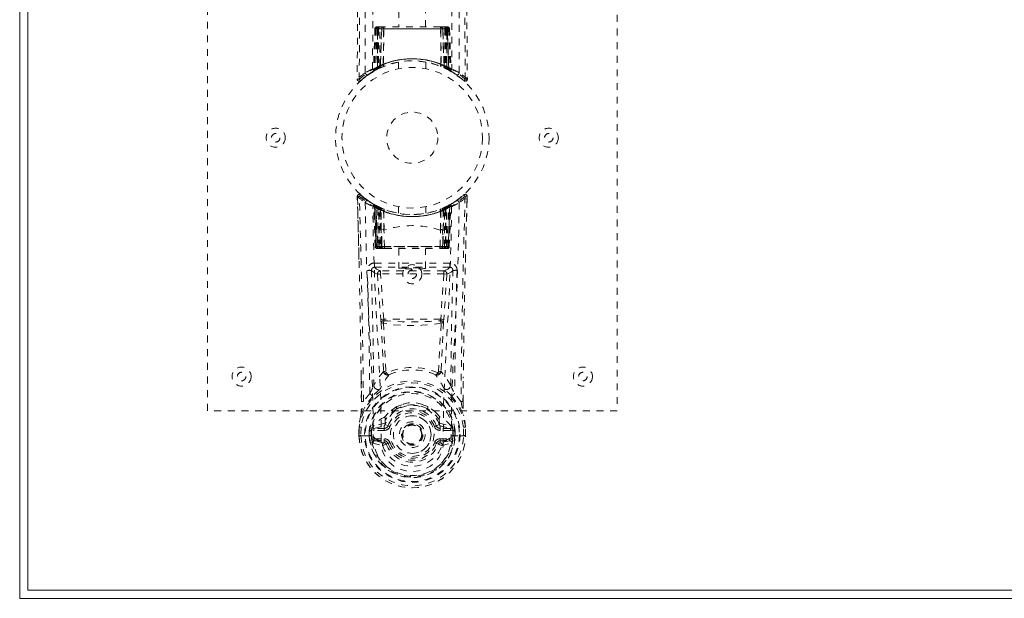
# Model space of a CAD drawing. Header units: inches. Extents: x 8.4 to 79.9, y 25.6 to 49.1.
# Tile 1 of 6: x 8.4 to 22.8, y 25.6 to 34. Entities that reach past the tile are written whole.
import ezdxf

# ---------------------------------------------------------------- set-up
doc = ezdxf.new("R2010")
doc.units = ezdxf.units.IN
doc.header["$MEASUREMENT"] = 0
doc.linetypes.add('SLD-Dashed', pattern=[0.075, 0.05, -0.025])
doc.linetypes.add('SLD-Solid', pattern=[0])

msp = doc.modelspace()

# ---------------------------------------------------------------- linework, layer by layer
at = {"color": 7, "linetype": 'SLD-Solid', "lineweight": 15}
for p, q in [((8.378, 25.55), (8.378, 49.05)), ((8.496, 48.932), (8.496, 25.669)), ((8.496, 25.669), (8.496, 48.932)), ((79.878, 25.55), (8.378, 25.55)), ((8.496, 25.669), (79.76, 25.669)), ((79.76, 25.669), (8.496, 25.669))]:
    msp.add_line(p, q, dxfattribs=at)
at = {"color": 7, "linetype": 'SLD-Dashed', "lineweight": 0}
for p, q in [((11.128, 28.3), (11.128, 36.3)), ((17.128, 36.3), (17.128, 28.3)), ((13.933, 34.158), (13.933, 33.925)), ((14.323, 33.925), (14.323, 34.158)), ((13.581, 33.897), (13.56, 33.291)), ((13.594, 33.897), (13.574, 33.299)), ((13.594, 33.897), (13.581, 33.897)), ((13.613, 33.897), (13.592, 33.31)), ((13.615, 33.9), (13.593, 33.306)), ((13.68, 33.897), (13.613, 33.897)), ((13.62, 33.897), (13.619, 33.339)), ((13.62, 33.897), (14.635, 33.897)), ((13.621, 33.34), (13.62, 33.897)), ((13.634, 33.925), (13.624, 33.925)), ((13.634, 33.896), (13.633, 33.346)), ((13.634, 33.924), (13.634, 33.897)), ((14.622, 33.896), (13.634, 33.896)), ((13.697, 33.925), (13.643, 33.925)), ((13.652, 33.354), (13.652, 33.897)), ((13.652, 33.897), (14.603, 33.897)), ((13.661, 33.345), (13.68, 33.897)), ((13.681, 33.897), (13.662, 33.345)), ((13.68, 33.897), (13.681, 33.897)), ((13.703, 33.373), (13.709, 33.897)), ((13.711, 33.897), (13.707, 33.375)), ((13.711, 33.897), (13.709, 33.897)), ((13.718, 33.925), (13.711, 33.925)), ((14.544, 33.897), (13.711, 33.897)), ((14.537, 33.925), (13.719, 33.925)), ((14.545, 33.925), (14.538, 33.925)), ((14.549, 33.375), (14.544, 33.897)), ((14.547, 33.897), (14.544, 33.897)), ((14.547, 33.897), (14.552, 33.373)), ((14.613, 33.925), (14.558, 33.925)), ((14.594, 33.345), (14.574, 33.897)), ((14.574, 33.897), (14.576, 33.897)), ((14.576, 33.897), (14.595, 33.345)), ((14.643, 33.897), (14.576, 33.897)), ((14.603, 33.897), (14.604, 33.354)), ((14.603, 33.897), (14.603, 33.897)), ((14.631, 33.925), (14.621, 33.925)), ((14.622, 33.896), (14.622, 33.346)), ((14.635, 33.897), (14.634, 33.34)), ((14.636, 33.339), (14.636, 33.897)), ((14.642, 33.925), (14.643, 33.925)), ((14.663, 33.306), (14.642, 33.9)), ((14.643, 33.897), (14.663, 33.31)), ((14.647, 33.925), (14.644, 33.925)), ((14.661, 33.897), (14.682, 33.299)), ((14.674, 33.897), (14.661, 33.897)), ((14.674, 33.897), (14.696, 33.291)), ((13.577, 33.284), (13.644, 33.319)), ((13.592, 33.31), (13.661, 33.345)), ((13.632, 33.313), (13.619, 33.339)), ((13.634, 33.314), (13.621, 33.34)), ((13.644, 33.319), (13.645, 33.319)), ((13.648, 33.321), (13.645, 33.32)), ((13.662, 33.345), (13.661, 33.345)), ((13.664, 33.328), (13.665, 33.329)), ((13.703, 33.373), (13.707, 33.375)), ((13.706, 33.346), (13.71, 33.348)), ((13.928, 33.408), (13.928, 33.311)), ((14.328, 33.311), (14.328, 33.408)), ((14.545, 33.348), (14.55, 33.346)), ((14.549, 33.375), (14.552, 33.373)), ((14.59, 33.329), (14.592, 33.328)), ((14.595, 33.345), (14.594, 33.345)), ((14.595, 33.345), (14.663, 33.31)), ((14.622, 33.346), (14.61, 33.32)), ((14.61, 33.319), (14.612, 33.319)), ((14.612, 33.319), (14.678, 33.284)), ((14.634, 33.34), (14.621, 33.314)), ((14.636, 33.339), (14.623, 33.313)), ((13.371, 33.136), (13.472, 33.217)), ((13.482, 33.224), (13.584, 33.287)), ((13.545, 33.266), (13.559, 33.274)), ((13.56, 33.291), (13.574, 33.299)), ((14.682, 33.299), (14.696, 33.291)), ((14.691, 33.278), (14.704, 33.271)), ((14.697, 33.274), (14.71, 33.266)), ((13.321, 33.159), (13.351, 33.158)), ((14.859, 31.442), (14.841, 31.428)), ((14.883, 31.464), (14.869, 31.451)), ((13.323, 31.39), (13.322, 31.44)), ((13.324, 31.441), (13.325, 31.391)), ((13.346, 30.516), (13.326, 31.434)), ((13.556, 31.329), (13.486, 31.373)), ((13.562, 31.325), (13.549, 31.333)), ((13.568, 31.321), (13.555, 31.328)), ((13.562, 31.325), (13.562, 31.325)), ((13.577, 31.3), (13.564, 31.308)), ((13.585, 30.704), (13.564, 31.308)), ((13.565, 31.323), (13.565, 31.323)), ((13.577, 31.3), (13.598, 30.704)), ((13.598, 30.704), (13.577, 31.3)), ((13.577, 31.3), (13.577, 31.3)), ((13.58, 31.315), (13.58, 31.315)), ((13.645, 31.282), (13.58, 31.315)), ((14.675, 31.315), (14.61, 31.282)), ((14.657, 30.704), (14.678, 31.3)), ((14.678, 31.3), (14.657, 30.704)), ((14.671, 30.704), (14.692, 31.308)), ((14.675, 31.315), (14.675, 31.315)), ((14.692, 31.308), (14.678, 31.3)), ((14.678, 31.3), (14.678, 31.3)), ((14.69, 31.323), (14.69, 31.323)), ((14.706, 31.333), (14.693, 31.325)), ((14.693, 31.325), (14.693, 31.325)), ((14.8, 31.395), (14.782, 31.377)), ((14.93, 31.394), (14.932, 31.441)), ((14.932, 31.394), (14.933, 31.44)), ((13.596, 31.293), (13.616, 30.701)), ((13.662, 31.255), (13.596, 31.29)), ((13.616, 30.704), (13.596, 31.29)), ((13.624, 31.26), (13.636, 31.286)), ((13.624, 31.26), (13.624, 30.704)), ((13.642, 31.251), (13.624, 31.26)), ((13.637, 31.253), (13.65, 31.279)), ((13.637, 31.253), (13.656, 31.244)), ((13.638, 30.704), (13.637, 31.253)), ((13.642, 31.251), (13.654, 31.277)), ((13.642, 30.704), (13.642, 31.251)), ((13.647, 31.281), (13.645, 31.282)), ((13.654, 31.277), (13.647, 31.281)), ((13.656, 31.244), (13.668, 31.271)), ((13.656, 31.245), (13.656, 30.704)), ((13.675, 31.237), (13.656, 31.245)), ((13.656, 31.244), (13.656, 30.704)), ((13.662, 31.255), (13.664, 31.255)), ((13.681, 30.704), (13.662, 31.255)), ((13.664, 31.255), (13.681, 30.755)), ((13.667, 31.271), (13.686, 31.263)), ((13.675, 31.237), (13.686, 31.263)), ((13.675, 30.704), (13.675, 31.237)), ((13.713, 31.223), (13.709, 31.225)), ((13.711, 30.948), (13.709, 31.225)), ((13.717, 31.25), (13.713, 31.252)), ((13.713, 31.223), (13.716, 30.946)), ((13.928, 31.29), (13.928, 31.193)), ((14.328, 31.193), (14.328, 31.29)), ((14.543, 31.252), (14.538, 31.25)), ((14.54, 30.946), (14.542, 31.223)), ((14.546, 31.225), (14.542, 31.223)), ((14.546, 31.225), (14.544, 30.948)), ((14.569, 31.263), (14.588, 31.271)), ((14.574, 30.755), (14.592, 31.255)), ((14.593, 31.255), (14.574, 30.704)), ((14.6, 31.245), (14.581, 31.237)), ((14.581, 31.237), (14.581, 30.704)), ((14.599, 31.244), (14.587, 31.271)), ((14.592, 31.255), (14.593, 31.255)), ((14.66, 31.29), (14.593, 31.255)), ((14.599, 31.244), (14.618, 31.253)), ((14.599, 30.704), (14.6, 31.245)), ((14.599, 30.704), (14.599, 31.244)), ((14.61, 31.282), (14.609, 31.281)), ((14.632, 31.26), (14.613, 31.251)), ((14.613, 31.251), (14.613, 30.704)), ((14.618, 31.253), (14.618, 30.704)), ((14.631, 30.704), (14.632, 31.26)), ((14.637, 30.701), (14.659, 31.293)), ((14.639, 30.704), (14.66, 31.29)), ((13.714, 30.946), (13.716, 30.946)), ((13.721, 30.702), (13.714, 30.946)), ((14.535, 30.702), (14.541, 30.946)), ((14.54, 30.946), (14.541, 30.946)), ((13.585, 30.704), (13.598, 30.704)), ((13.616, 30.704), (13.681, 30.704)), ((13.624, 30.704), (13.642, 30.704)), ((13.625, 30.675), (13.638, 30.675)), ((13.628, 30.675), (13.638, 30.675)), ((13.646, 30.675), (13.637, 30.677)), ((13.656, 30.704), (13.638, 30.704)), ((13.638, 30.675), (13.639, 30.675)), ((14.613, 30.704), (13.642, 30.704)), ((13.646, 30.675), (13.704, 30.675)), ((13.656, 30.704), (13.675, 30.704)), ((13.656, 30.704), (14.599, 30.704)), ((14.581, 30.704), (13.675, 30.704)), ((13.697, 30.675), (13.675, 30.675)), ((13.682, 30.704), (13.681, 30.704)), ((13.682, 30.704), (13.682, 30.703)), ((13.711, 30.675), (13.727, 30.675)), ((13.711, 30.675), (13.711, 30.675)), ((13.727, 30.675), (14.528, 30.675)), ((13.933, 30.675), (13.933, 30.385)), ((14.323, 30.385), (14.323, 30.675)), ((14.528, 30.675), (14.544, 30.675)), ((14.544, 30.675), (14.545, 30.675)), ((14.551, 30.675), (14.609, 30.675)), ((14.58, 30.675), (14.551, 30.675)), ((14.574, 30.704), (14.573, 30.704)), ((14.573, 30.703), (14.573, 30.704)), ((14.574, 30.704), (14.639, 30.704)), ((14.58, 30.675), (14.58, 30.675)), ((14.58, 30.675), (14.599, 30.675)), ((14.581, 30.704), (14.599, 30.704)), ((14.618, 30.704), (14.599, 30.704)), ((14.613, 30.704), (14.631, 30.704)), ((14.616, 30.675), (14.617, 30.675)), ((14.617, 30.675), (14.628, 30.675)), ((14.617, 30.675), (14.631, 30.675)), ((14.639, 30.704), (14.639, 30.704)), ((14.657, 30.704), (14.671, 30.704)), ((13.576, 30.464), (13.576, 30.402)), ((14.679, 30.464), (13.576, 30.464)), ((14.679, 30.402), (14.679, 30.464)), ((13.576, 30.402), (14.679, 30.402)), ((13.619, 30.301), (13.666, 29.637)), ((13.664, 30.349), (13.664, 30.304)), ((14.592, 30.349), (13.664, 30.349)), ((14.592, 30.304), (13.664, 30.304)), ((13.71, 29.641), (13.664, 30.304)), ((14.592, 30.304), (14.545, 29.641)), ((14.636, 30.301), (14.59, 29.637)), ((14.592, 30.349), (14.592, 30.304)), ((14.636, 30.301), (14.592, 30.304)), ((14.545, 29.641), (13.71, 29.641)), ((13.742, 28.869), (13.742, 28.869)), ((14.514, 28.869), (14.514, 28.869)), ((13.383, 28.431), (13.379, 28.792)), ((14.872, 28.431), (14.876, 28.776)), ((13.506, 28.55), (13.413, 28.435)), ((14.842, 28.435), (14.749, 28.55)), ((17.128, 28.3), (11.128, 28.3)), ((13.975, 28.388), (13.9, 28.36)), ((14.355, 28.36), (14.281, 28.388)), ((13.774, 28.262), (13.725, 28.208)), ((13.731, 28.163), (13.73, 28.115)), ((14.53, 28.208), (14.481, 28.262)), ((14.524, 28.163), (14.526, 28.115)), ((13.347, 27.931), (13.348, 28.058)), ((13.348, 28.063), (13.348, 28.058)), ((13.35, 28.058), (13.349, 27.93)), ((13.378, 28.058), (13.377, 27.935)), ((13.498, 27.936), (13.499, 28.009)), ((13.528, 28.008), (13.499, 28.009)), ((13.528, 28.008), (13.528, 27.936)), ((13.533, 28.022), (13.529, 28.008)), ((13.533, 28.022), (13.533, 27.937)), ((13.533, 28.022), (13.533, 28.022)), ((13.73, 28.115), (13.563, 28.078)), ((13.567, 28.041), (13.719, 28.079)), ((13.567, 28.041), (13.567, 28.011)), ((13.719, 28.041), (13.567, 28.041)), ((13.719, 28.011), (13.567, 28.011)), ((13.719, 28.079), (13.732, 28.096)), ((13.719, 28.041), (13.719, 28.079)), ((13.719, 28.011), (13.719, 28.041)), ((13.732, 28.096), (13.775, 28.08)), ((14.481, 28.08), (14.523, 28.096)), ((14.523, 28.096), (14.536, 28.079)), ((14.526, 28.115), (14.693, 28.078)), ((14.536, 28.041), (14.536, 28.079)), ((14.536, 28.079), (14.689, 28.041)), ((14.689, 28.041), (14.536, 28.041)), ((14.536, 28.011), (14.536, 28.041)), ((14.689, 28.011), (14.536, 28.011)), ((14.689, 28.011), (14.689, 28.041)), ((14.723, 28.022), (14.722, 28.022)), ((14.727, 28.008), (14.723, 28.022)), ((14.723, 28.022), (14.723, 27.937)), ((14.757, 28.009), (14.727, 28.008)), ((14.727, 27.936), (14.727, 28.008)), ((14.757, 28.009), (14.757, 28.009)), ((14.757, 28.009), (14.757, 27.936)), ((14.878, 27.935), (14.877, 28.058)), ((14.907, 27.93), (14.906, 28.058)), ((14.907, 28.058), (14.907, 28.063)), ((14.908, 27.931), (14.907, 28.058)), ((13.348, 27.931), (13.351, 27.931)), ((13.351, 27.931), (13.378, 27.931)), ((13.378, 27.931), (13.396, 27.931)), ((13.396, 27.932), (13.414, 27.932)), ((13.396, 27.931), (13.396, 27.932)), ((13.414, 27.932), (13.556, 27.932)), ((13.528, 27.936), (13.498, 27.936)), ((13.498, 27.936), (13.498, 27.936)), ((13.533, 27.937), (13.528, 27.936)), ((13.535, 27.858), (13.528, 27.936)), ((13.58, 27.889), (13.58, 27.859)), ((13.58, 27.889), (13.719, 27.889)), ((13.719, 27.83), (13.58, 27.859)), ((13.58, 27.859), (13.719, 27.859)), ((13.719, 27.889), (13.719, 27.859)), ((13.719, 27.859), (13.719, 27.83)), ((14.284, 27.95), (14.284, 27.947)), ((14.536, 27.859), (14.536, 27.889)), ((14.536, 27.889), (14.676, 27.889)), ((14.536, 27.83), (14.536, 27.859)), ((14.676, 27.859), (14.536, 27.83)), ((14.536, 27.859), (14.676, 27.859)), ((14.676, 27.859), (14.676, 27.889)), ((14.699, 27.932), (14.841, 27.932)), ((14.699, 27.926), (14.7, 27.932)), ((14.723, 27.937), (14.727, 27.936)), ((14.757, 27.936), (14.727, 27.936)), ((14.757, 27.936), (14.757, 27.936)), ((14.841, 27.932), (14.86, 27.932)), ((14.86, 27.932), (14.86, 27.931)), ((14.86, 27.931), (14.878, 27.931)), ((14.878, 27.931), (14.904, 27.931)), ((14.904, 27.931), (14.908, 27.931)), ((13.55, 27.823), (13.691, 27.79)), ((13.775, 27.821), (13.747, 27.811)), ((14.508, 27.811), (14.481, 27.821)), ((14.564, 27.79), (14.705, 27.823))]:
    msp.add_line(p, q, dxfattribs=at)
at = {"color": 7, "linetype": 'SLD-Dashed', "lineweight": 0, "flags": 128}
for points in [[(13.548, 33.308), (13.549, 35.175), (13.559, 37.04), (13.578, 38.905), (13.606, 40.768), (13.633, 42.257), (13.662, 43.743), (13.688, 45.226), (13.702, 46.705), (13.697, 48.179)], [(14.558, 48.179), (14.553, 46.705), (14.568, 45.226), (14.593, 43.743), (14.622, 42.257), (14.65, 40.768), (14.678, 38.905), (14.696, 37.04), (14.706, 35.175), (14.707, 33.308)], [(13.44, 33.253), (13.441, 35.348), (13.452, 37.442), (13.474, 39.535), (13.507, 41.625), (13.53, 42.937), (13.554, 44.247), (13.574, 45.553), (13.584, 46.856), (13.58, 48.154)], [(14.816, 33.253), (14.815, 35.348), (14.803, 37.442), (14.781, 39.535), (14.749, 41.625), (14.725, 42.937), (14.701, 44.247), (14.682, 45.553), (14.671, 46.856), (14.676, 48.154)], [(13.421, 47.656), (13.423, 46.961), (13.424, 46.233), (13.424, 45.472), (13.422, 44.678), (13.42, 43.894), (13.417, 43.224), (13.414, 42.591), (13.411, 41.918), (13.407, 41.204), (13.406, 41.008), (13.404, 40.81), (13.403, 40.609), (13.402, 40.406), (13.401, 40.291), (13.4, 40.045), (13.398, 39.776), (13.395, 39.345), (13.391, 38.864), (13.388, 38.333), (13.384, 37.752), (13.381, 37.362), (13.378, 36.952), (13.375, 36.547), (13.372, 36.165), (13.37, 35.797), (13.365, 35.177), (13.361, 34.603), (13.357, 34.076), (13.354, 33.594), (13.351, 33.158)], [(14.834, 47.656), (14.832, 46.806), (14.832, 45.916), (14.833, 44.987), (14.835, 44.021), (14.838, 43.231), (14.841, 42.6), (14.844, 41.926), (14.848, 41.209), (14.85, 41.013), (14.851, 40.813), (14.852, 40.611), (14.853, 40.406), (14.854, 40.288), (14.856, 40.039), (14.858, 39.767), (14.861, 39.333), (14.864, 38.851), (14.868, 38.322), (14.872, 37.744), (14.875, 37.357), (14.878, 36.951), (14.881, 36.503), (14.884, 36.06), (14.887, 35.644), (14.89, 35.154), (14.894, 34.709), (14.897, 34.309), (14.899, 33.954), (14.901, 33.644), (14.903, 33.379), (14.905, 33.158)], [(13.391, 47.165), (13.391, 44.033), (13.372, 40.408), (13.347, 36.784), (13.321, 33.159)], [(14.864, 47.19), (14.865, 44.033), (14.883, 40.408), (14.909, 36.784), (14.935, 33.159)], [(13.581, 33.897), (13.584, 33.897), (13.592, 33.897), (13.605, 33.897), (13.62, 33.897)], [(13.634, 33.897), (13.619, 33.897), (13.607, 33.897), (13.598, 33.897), (13.594, 33.897)], [(13.614, 33.904), (13.614, 33.902), (13.613, 33.897)], [(13.613, 33.897), (13.613, 33.897), (13.615, 33.897), (13.618, 33.897), (13.623, 33.897), (13.629, 33.897), (13.636, 33.897), (13.644, 33.897), (13.652, 33.897)], [(13.709, 33.897), (13.698, 33.897), (13.69, 33.897), (13.684, 33.897), (13.681, 33.897)], [(13.709, 33.897), (13.709, 33.902), (13.709, 33.908), (13.71, 33.913), (13.712, 33.917), (13.713, 33.921), (13.714, 33.923), (13.716, 33.925), (13.718, 33.925)], [(14.538, 33.925), (14.539, 33.925), (14.541, 33.923), (14.542, 33.921), (14.544, 33.917), (14.545, 33.913), (14.546, 33.908), (14.546, 33.902), (14.547, 33.897)], [(14.574, 33.897), (14.571, 33.897), (14.566, 33.897), (14.557, 33.897), (14.547, 33.897)], [(14.603, 33.897), (14.611, 33.897), (14.619, 33.897), (14.626, 33.897), (14.632, 33.897), (14.637, 33.897), (14.64, 33.897), (14.642, 33.897), (14.643, 33.897)], [(14.661, 33.897), (14.657, 33.897), (14.649, 33.897), (14.637, 33.897), (14.622, 33.897)], [(14.635, 33.897), (14.65, 33.897), (14.663, 33.897), (14.672, 33.897), (14.674, 33.897)], [(13.706, 33.346), (13.707, 33.347), (13.707, 33.349), (13.708, 33.351), (13.708, 33.355), (13.707, 33.359), (13.706, 33.363), (13.705, 33.368), (13.703, 33.373)], [(13.89, 33.402), (13.912, 33.407), (13.914, 33.407)], [(14.55, 33.346), (14.548, 33.347), (14.548, 33.349), (14.547, 33.351), (14.547, 33.355), (14.548, 33.359), (14.549, 33.363), (14.55, 33.368), (14.552, 33.373)], [(13.616, 33.305), (13.624, 33.31), (13.631, 33.315)], [(14.624, 33.315), (14.631, 33.31), (14.64, 33.305)], [(14.674, 33.287), (14.68, 33.286), (14.686, 33.29), (14.69, 33.296)], [(14.886, 33.139), (14.893, 33.135), (14.901, 33.132), (14.91, 33.132), (14.917, 33.133), (14.924, 33.137), (14.93, 33.142), (14.933, 33.149), (14.934, 33.156)], [(14.935, 33.159), (14.934, 33.159), (14.932, 33.159), (14.926, 33.158), (14.916, 33.159), (14.91, 33.159), (14.905, 33.158)], [(13.396, 31.443), (13.393, 31.445), (13.372, 31.464)], [(13.44, 31.348), (13.447, 30.894), (13.46, 30.445), (13.477, 30.002), (13.498, 29.566), (13.529, 29), (13.552, 28.453), (13.556, 27.926)], [(13.571, 31.32), (13.565, 31.323), (13.562, 31.325)], [(13.594, 31.297), (13.589, 31.307), (13.583, 31.313)], [(14.815, 31.348), (14.808, 30.894), (14.796, 30.445), (14.778, 30.002), (14.757, 29.566), (14.727, 29), (14.704, 28.453), (14.699, 27.926)], [(14.908, 30.473), (14.909, 30.547), (14.913, 30.719), (14.918, 30.929), (14.923, 31.175), (14.929, 31.434)], [(13.673, 27.86), (13.669, 28.389), (13.645, 28.939), (13.613, 29.506), (13.59, 29.943), (13.572, 30.388), (13.558, 30.838), (13.55, 31.292)], [(13.636, 31.284), (13.628, 31.289), (13.62, 31.294)], [(13.667, 31.271), (13.667, 31.269), (13.664, 31.264), (13.66, 31.255), (13.656, 31.245)], [(14.581, 31.237), (14.576, 31.247), (14.573, 31.255), (14.57, 31.261), (14.569, 31.263)], [(14.705, 31.292), (14.697, 30.838), (14.684, 30.388), (14.665, 29.943), (14.642, 29.506), (14.61, 28.939), (14.586, 28.389), (14.582, 27.86)], [(14.6, 31.245), (14.595, 31.255), (14.591, 31.264), (14.589, 31.269), (14.588, 31.271)], [(14.613, 31.251), (14.609, 31.261), (14.605, 31.27), (14.602, 31.275), (14.601, 31.277)], [(14.606, 31.279), (14.607, 31.278), (14.609, 31.272), (14.614, 31.263), (14.618, 31.253)], [(14.632, 31.26), (14.627, 31.269), (14.623, 31.278), (14.62, 31.284), (14.619, 31.286)], [(14.635, 31.294), (14.627, 31.289), (14.62, 31.284)], [(13.681, 30.755), (13.681, 30.868), (13.685, 30.923), (13.691, 30.95), (13.695, 30.955), (13.698, 30.956), (13.699, 30.957), (13.701, 30.957), (13.704, 30.955), (13.707, 30.953), (13.711, 30.948)], [(13.711, 30.948), (13.713, 30.946), (13.713, 30.946), (13.714, 30.946), (13.714, 30.946)], [(14.541, 30.946), (14.541, 30.946), (14.542, 30.946), (14.543, 30.946), (14.544, 30.948)], [(14.544, 30.948), (14.549, 30.953), (14.551, 30.955), (14.554, 30.957), (14.556, 30.957), (14.557, 30.957), (14.56, 30.955), (14.564, 30.95), (14.571, 30.924), (14.575, 30.868), (14.574, 30.755)], [(13.681, 30.755), (13.681, 30.755), (13.682, 30.704)], [(14.573, 30.704), (14.574, 30.755), (14.574, 30.755)], [(13.624, 30.704), (13.609, 30.704), (13.596, 30.704), (13.588, 30.704), (13.585, 30.704), (13.585, 30.704)], [(13.598, 30.704), (13.602, 30.704), (13.611, 30.704), (13.623, 30.704), (13.638, 30.704)], [(13.656, 30.704), (13.64, 30.704), (13.633, 30.704), (13.627, 30.704), (13.622, 30.704), (13.618, 30.704), (13.616, 30.704), (13.616, 30.704)], [(13.721, 30.702), (13.923, 30.702), (14.128, 30.702), (14.333, 30.702), (14.535, 30.702)], [(14.639, 30.704), (14.639, 30.704), (14.637, 30.704), (14.633, 30.704), (14.628, 30.704), (14.622, 30.704), (14.615, 30.704), (14.599, 30.704)], [(14.618, 30.704), (14.632, 30.704), (14.645, 30.704), (14.654, 30.704), (14.657, 30.704)], [(14.671, 30.704), (14.67, 30.704), (14.668, 30.704), (14.659, 30.704), (14.646, 30.704), (14.631, 30.704)], [(13.531, 30.356), (13.56, 30.328), (13.619, 30.301)], [(13.531, 30.356), (13.551, 29.512), (13.565, 28.67)], [(13.664, 30.349), (13.605, 30.375), (13.576, 30.402)], [(13.664, 30.304), (13.648, 30.303), (13.634, 30.302), (13.624, 30.302), (13.619, 30.301)], [(14.679, 30.402), (14.65, 30.375), (14.592, 30.349)], [(14.636, 30.301), (14.696, 30.328), (14.724, 30.356)], [(14.691, 28.67), (14.704, 29.512), (14.724, 30.356)], [(13.666, 29.637), (13.67, 29.638), (13.68, 29.638), (13.695, 29.64), (13.71, 29.641)], [(13.666, 29.637), (13.668, 29.615), (13.671, 29.594)], [(13.671, 29.594), (13.689, 29.235), (13.707, 28.883)], [(14.551, 29.584), (14.412, 29.56), (14.27, 29.551), (14.128, 29.548), (13.985, 29.551), (13.844, 29.56), (13.705, 29.584)], [(13.705, 29.584), (13.724, 29.223), (13.742, 28.869)], [(13.715, 29.619), (13.712, 29.63), (13.71, 29.641)], [(14.514, 28.869), (14.531, 29.223), (14.551, 29.584)], [(14.545, 29.641), (14.543, 29.63), (14.54, 29.619)], [(14.545, 29.641), (14.56, 29.64), (14.575, 29.638), (14.585, 29.638), (14.59, 29.637)], [(14.585, 29.594), (14.566, 29.235), (14.549, 28.883)], [(14.585, 29.594), (14.587, 29.615), (14.59, 29.637)], [(13.706, 28.876), (13.632, 28.778), (13.565, 28.67)], [(13.706, 28.876), (13.708, 28.866), (13.712, 28.857), (13.718, 28.85), (13.725, 28.846), (13.732, 28.845), (13.74, 28.846), (13.747, 28.851), (13.752, 28.857)], [(14.503, 28.857), (14.509, 28.851), (14.516, 28.846), (14.523, 28.845), (14.531, 28.846), (14.538, 28.85), (14.543, 28.857), (14.548, 28.866), (14.55, 28.876)], [(14.691, 28.67), (14.624, 28.778), (14.55, 28.876)], [(13.382, 28.793), (13.383, 28.671), (13.385, 28.433)], [(14.871, 28.433), (14.872, 28.667), (14.873, 28.777)], [(13.659, 28.622), (13.654, 28.616), (13.646, 28.607)], [(14.61, 28.607), (14.601, 28.616), (14.597, 28.622)], [(13.549, 28.515), (13.45, 28.39), (13.376, 28.239)], [(14.706, 28.515), (14.807, 28.386), (14.88, 28.239)], [(13.9, 28.36), (13.802, 28.293), (13.774, 28.262)], [(14.481, 28.262), (14.454, 28.293), (14.355, 28.36)], [(13.376, 28.239), (13.359, 28.152), (13.348, 28.063)], [(13.376, 28.239), (13.374, 28.234), (13.374, 28.228)], [(14.882, 28.228), (14.881, 28.234), (14.88, 28.239)], [(14.907, 28.063), (14.896, 28.152), (14.88, 28.239)], [(13.378, 28.058), (13.372, 28.059), (13.367, 28.06), (13.362, 28.061), (13.358, 28.061), (13.354, 28.062), (13.351, 28.062), (13.349, 28.062), (13.348, 28.063)], [(13.348, 28.058), (13.348, 28.058), (13.349, 28.058), (13.352, 28.058), (13.355, 28.058), (13.36, 28.058), (13.366, 28.058), (13.372, 28.058), (13.378, 28.058)], [(13.528, 28.008), (13.529, 28.008), (13.529, 28.008)], [(13.567, 28.011), (13.549, 28.014), (13.533, 28.022)], [(13.563, 28.078), (13.556, 28.07), (13.54, 28.056)], [(13.803, 28.07), (13.798, 28.072), (13.792, 28.074), (13.788, 28.075), (13.783, 28.077), (13.78, 28.078), (13.777, 28.079), (13.775, 28.08), (13.775, 28.08)], [(14.452, 28.07), (14.458, 28.072), (14.463, 28.074), (14.468, 28.075), (14.472, 28.077), (14.476, 28.078), (14.478, 28.079), (14.48, 28.08), (14.481, 28.08)], [(14.526, 28.115), (14.525, 28.103), (14.523, 28.096), (14.523, 28.096)], [(14.722, 28.022), (14.706, 28.014), (14.689, 28.011)], [(14.715, 28.056), (14.709, 28.061), (14.693, 28.078)], [(14.727, 28.008), (14.727, 28.008), (14.727, 28.008)], [(14.907, 28.063), (14.906, 28.062), (14.904, 28.062), (14.901, 28.062), (14.898, 28.061), (14.893, 28.061), (14.888, 28.06), (14.883, 28.059), (14.877, 28.058)], [(14.877, 28.058), (14.884, 28.058), (14.89, 28.058), (14.895, 28.058), (14.9, 28.058), (14.904, 28.058), (14.906, 28.058), (14.907, 28.058), (14.907, 28.058)], [(13.377, 27.935), (13.371, 27.935), (13.365, 27.935), (13.359, 27.934), (13.354, 27.934), (13.351, 27.934), (13.348, 27.935), (13.347, 27.934), (13.348, 27.931)], [(13.538, 27.872), (13.557, 27.885), (13.58, 27.889)], [(13.556, 27.926), (13.556, 27.929), (13.556, 27.932)], [(13.556, 27.926), (13.561, 27.917), (13.568, 27.908)], [(13.673, 27.86), (13.671, 27.86), (13.669, 27.86)], [(14.582, 27.86), (14.58, 27.778), (14.56, 27.696), (14.522, 27.618), (14.466, 27.548), (14.396, 27.489), (14.313, 27.445), (14.222, 27.418), (14.128, 27.409), (14.033, 27.418), (13.943, 27.445), (13.86, 27.489), (13.789, 27.548), (13.734, 27.618), (13.696, 27.696), (13.675, 27.778), (13.673, 27.86)], [(14.586, 27.86), (14.584, 27.86), (14.582, 27.86)], [(14.676, 27.889), (14.698, 27.885), (14.718, 27.872)], [(14.699, 27.926), (14.694, 27.917), (14.687, 27.908)], [(14.908, 27.931), (14.908, 27.934), (14.907, 27.935), (14.905, 27.934), (14.901, 27.934), (14.896, 27.934), (14.891, 27.935), (14.885, 27.935), (14.878, 27.935)], [(13.747, 27.811), (13.74, 27.823), (13.736, 27.826), (13.732, 27.829), (13.728, 27.83), (13.724, 27.83), (13.714, 27.829), (13.705, 27.825), (13.697, 27.82), (13.693, 27.816), (13.691, 27.81), (13.691, 27.792)], [(13.747, 27.811), (13.745, 27.81), (13.739, 27.808), (13.731, 27.805), (13.721, 27.801), (13.711, 27.797), (13.702, 27.794), (13.695, 27.791), (13.691, 27.79)], [(13.803, 27.831), (13.798, 27.829), (13.792, 27.827), (13.788, 27.826), (13.783, 27.824), (13.78, 27.823), (13.777, 27.822), (13.775, 27.821), (13.775, 27.821)], [(14.452, 27.831), (14.458, 27.829), (14.463, 27.827), (14.468, 27.826), (14.472, 27.824), (14.476, 27.823), (14.478, 27.822), (14.48, 27.821), (14.481, 27.821)], [(14.565, 27.792), (14.566, 27.805), (14.563, 27.814), (14.561, 27.818), (14.558, 27.821), (14.55, 27.825), (14.54, 27.829), (14.53, 27.83), (14.524, 27.829), (14.519, 27.826), (14.513, 27.82), (14.508, 27.811)], [(14.508, 27.811), (14.51, 27.81), (14.516, 27.808), (14.524, 27.805), (14.534, 27.801), (14.545, 27.797), (14.554, 27.794), (14.56, 27.791), (14.564, 27.79)]]:
    msp.add_lwpolyline(points, dxfattribs=at)
at = {"color": 7, "linetype": 'SLD-Dashed', "lineweight": 0}
for centre, radius in [((14.128, 32.3), 1.125), ((14.128, 32.3), 1.03), ((14.128, 32.3), 0.375), ((12.128, 32.3), 0.14), ((12.128, 32.3), 0.0625), ((16.128, 32.3), 0.14), ((16.128, 32.3), 0.0625), ((14.128, 30.3), 0.14), ((14.128, 30.3), 0.0625), ((11.628, 28.8), 0.14), ((11.628, 28.8), 0.0625), ((16.628, 28.8), 0.14), ((16.628, 28.8), 0.0625), ((14.128, 27.95), 0.7), ((14.128, 27.95), 0.69), ((14.128, 27.95), 0.623), ((14.128, 27.95), 0.32), ((14.128, 27.95), 0.275), ((14.128, 27.95), 0.188), ((14.128, 27.95), 0.156), ((14.128, 27.95), 0.142), ((14.128, 27.95), 0.14), ((14.128, 27.95), 0.138)]:
    msp.add_circle(centre, radius, dxfattribs=at)
for centre, radius, start, end in [((13.611, 33.895), 0.03, 90.0048, 178.0058), ((13.663, 33.828), 0.105, 114.0052, 139.1347), ((13.624, 33.895), 0.03, 113.8795, 178.0274), ((13.625, 33.894), 0.0318, 89.3254, 119.9526), ((13.643, 33.896), 0.03, 90.0645, 178.0673), ((13.649, 33.886), 0.0394, 84.2272, 144.814), ((13.647, 34.006), 0.0833, 255.4889, 260.9091), ((14.13, 33.903), 0.478, 177.3625, 180.8359), ((13.71, 33.896), 0.0299, 90.1873, 178.2011), ((13.711, 33.896), 0.0299, 90.1893, 178.2037), ((13.746, 33.903), 0.0354, 140.7732, 190.7226), ((14.509, 33.903), 0.0354, 349.2586, 39.2456), ((14.545, 33.896), 0.0299, 1.7944, 89.8126), ((14.546, 33.896), 0.0299, 1.7963, 89.8152), ((12.881, 33.9), 1.722, 359.8806, 0.8438), ((14.599, 33.878), 0.0478, 22.9937, 85.2718), ((14.613, 33.896), 0.03, 1.9327, 89.9355), ((14.609, 34.001), 0.078, 279.4637, 285.0259), ((14.017, 33.903), 0.605, 359.3864, 1.9537), ((14.631, 33.894), 0.0314, 57.5217, 90.7119), ((14.6, 34.116), 0.195, 280.3899, 282.7037), ((14.631, 33.895), 0.03, 1.9925, 66.487), ((14.644, 33.895), 0.03, 1.9988, 89.9951), ((14.643, 33.895), 0.0305, 2.345, 69.5984), ((14.128, 32.301), 1.157, 47.826, 132.172), ((14.128, 32.268), 1.19, 60.8756, 119.1244), ((14.122, 32.661), 0.844, 126.5326, 131.7574), ((14.128, 32.3), 1.128, 60.4664, 119.5336), ((14.1, 32.692), 0.803, 125.5519, 130.9623), ((14.126, 32.303), 1.125, 114.3009, 119.2388), ((14.113, 32.681), 0.817, 124.4243, 129.6452), ((14.128, 32.302), 1.155, 64.0067, 115.9933), ((14.128, 32.302), 1.155, 64.6488, 115.3509), ((13.682, 33.357), 0.0503, 193.5554, 226.9772), ((13.631, 33.346), 0.0297, 295.5261, 358.5267), ((13.632, 33.346), 0.0297, 295.4549, 358.5231), ((14.128, 32.301), 1.156, 65.6757, 114.3248), ((13.746, 33.387), 0.0996, 198.8756, 215.5535), ((14.089, 32.741), 0.74, 121.3933, 125.2424), ((14.128, 32.337), 1.12, 67.9154, 112.0846), ((13.677, 33.357), 0.0345, 344.8451, 31.0521), ((14.578, 33.357), 0.0345, 148.9461, 195.1468), ((14.167, 32.741), 0.74, 54.7584, 58.6217), ((14.52, 33.381), 0.088, 323.2018, 342.0934), ((14.125, 32.295), 1.134, 60.7811, 65.6793), ((14.623, 33.346), 0.0297, 181.4751, 244.5396), ((14.625, 33.346), 0.0297, 181.4747, 244.4713), ((14.146, 32.687), 0.809, 50.332, 55.6014), ((14.151, 32.687), 0.81, 49.0611, 54.4243), ((14.132, 32.659), 0.846, 48.2528, 53.4594), ((14.117, 32.272), 1.192, 124.6551, 131.9427), ((14.118, 32.313), 1.112, 124.6174, 132.0565), ((14.112, 32.07), 1.36, 114.4611, 119.6078), ((13.47, 33.253), 0.03, 180.3214, 304.0489), ((14.128, 32.301), 1.127, 119.5338, 124.6624), ((13.53, 33.292), 0.03, 301.0966, 358.0134), ((13.59, 33.321), 0.043, 197.0289, 245.7984), ((13.544, 33.3), 0.0299, 300.3221, 358.091), ((14.131, 32.295), 1.133, 118.6733, 120.3006), ((13.545, 33.286), 0.0187, 320.8929, 23.0572), ((13.562, 33.31), 0.0299, 299.2705, 358.1891), ((13.564, 33.309), 0.0278, 298.0335, 1.5766), ((14.175, 32.384), 1.032, 59.6523, 62.7002), ((14.693, 33.31), 0.0299, 181.7982, 240.7421), ((14.686, 33.307), 0.0234, 171.7263, 234.8967), ((14.36, 32.703), 0.663, 59.3288, 61.6866), ((14.712, 33.3), 0.0299, 181.896, 239.6908), ((14.666, 33.321), 0.043, 294.1954, 342.9842), ((14.128, 32.301), 1.127, 55.3375, 60.4678), ((14.726, 33.292), 0.03, 181.985, 238.8969), ((14.143, 32.069), 1.361, 60.3941, 65.537), ((14.786, 33.253), 0.03, 235.9261, 359.6905), ((14.136, 32.312), 1.113, 47.9439, 55.378), ((14.139, 32.273), 1.191, 48.0528, 55.348), ((13.351, 33.158), 0.03, 179.5976, 312.1623), ((13.459, 33.237), 0.134, 215.7673, 228.6163), ((14.905, 33.158), 0.03, 227.838, 0.4001), ((16.068, 32.084), 1.584, 137.2626, 138.3472), ((13.352, 31.441), 0.03, 47.9299, 181.4931), ((13.763, 31.084), 0.545, 135.9034, 139.0315), ((14.123, 32.295), 1.12, 228.0268, 235.4105), ((13.729, 31.786), 0.483, 223.7171, 237.867), ((14.154, 32.266), 1.084, 304.5128, 311.3069), ((14.903, 31.441), 0.03, 358.507, 132.07), ((13.913, 30.553), 1.33, 41.8921, 43.173), ((14.915, 31.349), 0.0932, 78.5608, 97.0859), ((13.361, 30.814), 0.628, 90.8078, 93.5455), ((14.112, 32.324), 1.185, 228.2243, 235.5023), ((-124.264, 27.154), 137.653, 0.68186, 1.76381), ((-130.225, 27.03), 143.645, 0.56035, 1.75988), ((14.128, 32.302), 1.158, 227.9756, 312.0241), ((13.47, 31.348), 0.03, 55.9391, 180.2017), ((14.113, 32.538), 1.367, 240.5334, 245.6813), ((14.127, 32.3), 1.127, 235.3865, 240.5537), ((13.534, 31.307), 0.03, 1.9848, 59.1122), ((13.591, 31.279), 0.043, 114.3164, 163.04), ((13.537, 31.308), 0.0272, 359.2763, 40.3247), ((14.051, 32.163), 0.97, 239.6334, 243.7745), ((13.547, 31.299), 0.0299, 1.7868, 59.8704), ((13.547, 31.299), 0.0299, 1.9096, 59.8797), ((14.078, 31.886), 0.774, 228.3577, 234.0915), ((14.128, 32.3), 1.127, 240.552, 299.448), ((14.076, 31.878), 0.763, 229.2431, 234.9628), ((13.566, 31.289), 0.0299, 1.8155, 60.9204), ((14.127, 32.3), 1.127, 240.9512, 245.9063), ((14.13, 32.297), 1.123, 294.0866, 299.0564), ((14.179, 31.88), 0.765, 305.0439, 310.7472), ((14.174, 31.89), 0.779, 305.9267, 311.6219), ((14.205, 32.161), 0.968, 296.222, 300.3729), ((14.69, 31.289), 0.0299, 119.0991, 178.195), ((14.69, 31.289), 0.03, 119.0563, 163.2388), ((14.172, 32.236), 1.05, 298.8359, 308.4395), ((14.708, 31.299), 0.0299, 120.1091, 178.0937), ((14.708, 31.299), 0.0299, 120.1241, 178.2186), ((14.128, 32.301), 1.128, 299.4484, 304.6101), ((14.664, 31.28), 0.0429, 16.9249, 65.72), ((14.722, 31.307), 0.03, 120.8827, 178.0203), ((14.719, 31.308), 0.0272, 139.7041, 180.6817), ((14.142, 32.538), 1.368, 294.3196, 299.4648), ((14.785, 31.348), 0.03, 359.8148, 124.0444), ((14.144, 32.324), 1.184, 304.4957, 311.7784), ((164.899, 26.9), 150.065, 178.26574, 179.41395), ((152.823, 27.148), 137.957, 178.23621, 179.32377), ((14.128, 32.332), 1.19, 240.9439, 299.0561), ((14.073, 31.868), 0.75, 230.4343, 236.1529), ((14.128, 32.299), 1.155, 245.1323, 294.8677), ((13.632, 31.255), 0.0297, 1.5057, 64.5514), ((13.634, 31.254), 0.0297, 1.5175, 64.6445), ((14.128, 32.299), 1.155, 245.9283, 294.0717), ((14.071, 31.833), 0.707, 234.8583, 239.2234), ((14.128, 32.299), 1.155, 246.9084, 293.0916), ((13.679, 31.243), 0.0346, 329.0677, 15.1772), ((13.683, 31.241), 0.0349, 329.3456, 15.0828), ((14.128, 32.264), 1.12, 248.2839, 291.7162), ((14.572, 31.241), 0.0349, 164.9176, 210.6446), ((14.576, 31.243), 0.0346, 164.8496, 210.9055), ((14.185, 31.833), 0.707, 300.7737, 305.1418), ((14.248, 32.038), 0.839, 293.5949, 295.4274), ((14.621, 31.254), 0.0297, 115.3439, 178.494), ((14.623, 31.255), 0.0297, 115.4531, 178.4899), ((14.176, 31.875), 0.759, 303.8824, 309.5304), ((14.128, 29.68), 1.332, 71.9765, 108.0233), ((13.615, 30.705), 0.03, 181.9942, 269.9952), ((13.649, 30.754), 0.0807, 218.1999, 252.5505), ((13.628, 30.705), 0.03, 181.9308, 269.9239), ((13.644, 30.704), 0.0276, 179.1219, 257.233), ((13.645, 30.697), 0.0218, 247.4274, 275.1862), ((14.073, 30.697), 0.435, 179.0674, 182.8828), ((14.068, 30.697), 0.427, 179.0438, 182.9343), ((14.11, 30.697), 0.454, 179.1046, 182.762), ((14.099, 30.697), 0.443, 179.0775, 182.8263), ((14.135, 30.697), 0.461, 179.1101, 182.7101), ((13.711, 30.705), 0.0299, 181.8026, 269.827), ((13.716, 31.232), 0.53, 266.3907, 270.5178), ((13.712, 30.705), 0.0295, 183.4668, 269.015), ((13.753, 30.696), 0.0334, 170.2424, 218.8755), ((14.502, 30.696), 0.0334, 321.1139, 9.7683), ((14.54, 31.232), 0.53, 269.4821, 273.6094), ((14.544, 30.705), 0.0295, 271.0011, 356.5218), ((14.544, 30.705), 0.0299, 270.1775, 358.1929), ((14.119, 30.697), 0.462, 357.2981, 0.891), ((14.16, 30.697), 0.439, 357.1535, 0.9334), ((14.143, 30.697), 0.456, 357.2536, 0.8891), ((14.605, 30.71), 0.0354, 260.9601, 350.2101), ((14.609, 30.705), 0.03, 270.0587, 358.0731), ((14.191, 30.697), 0.422, 357.0455, 0.9765), ((14.185, 30.697), 0.432, 357.1016, 0.9389), ((14.628, 30.705), 0.03, 270.0282, 358.0317), ((14.607, 30.754), 0.0807, 287.4465, 321.8019), ((14.641, 30.705), 0.03, 270.0075, 357.9987), ((13.576, 30.36), 0.105, 89.8856, 181.4323), ((14.68, 30.359), 0.105, 358.5846, 90.0988), ((13.494, 30.03), 0.327, 83.5367, 94.0534), ((-87.774, 27.483), 101.286, 0.60371, 1.62583), ((13.576, 30.357), 0.045, 89.887, 181.4248), ((13.664, 30.304), 0.0451, 90.3577, 183.0916), ((14.591, 30.304), 0.0451, 356.9102, 89.6284), ((14.679, 30.357), 0.045, 358.5794, 90.1118), ((14.761, 30.031), 0.326, 85.9339, 96.4759), ((115.983, 27.484), 101.24, 178.37386, 179.39645), ((13.713, 29.572), 0.0477, 87.4389, 152.2344), ((13.699, 29.628), 0.0441, 230.1866, 277.6295), ((13.981, 29.523), 0.283, 160.1747, 167.6088), ((14.128, 34.443), 4.842, 265.1093, 274.8902), ((14.278, 29.525), 0.279, 12.3354, 19.8791), ((14.543, 29.572), 0.0476, 27.7569, 92.5663), ((14.556, 29.628), 0.0441, 262.377, 309.8087), ((13.693, 28.881), 0.0134, 335.6206, 7.2607), ((13.766, 28.883), 0.0605, 186.6627, 290.1527), ((13.737, 28.91), 0.0407, 221.3939, 276.0545), ((13.757, 28.873), 0.0161, 192.3001, 252.6604), ((14.128, 27.955), 0.977, 67.4212, 112.5685), ((13.799, 28.874), 0.0498, 199.5602, 255.0344), ((14.128, 28.038), 0.859, 66.605, 113.3942), ((14.49, 28.883), 0.0605, 249.8492, 353.3354), ((14.456, 28.874), 0.0498, 284.9656, 340.4437), ((14.498, 28.873), 0.0161, 287.3494, 347.7472), ((14.518, 28.91), 0.0408, 263.9508, 318.5833), ((14.562, 28.881), 0.0134, 172.8658, 204.4861), ((14.128, 27.95), 0.787, 8.1858, 171.8142), ((14.128, 27.95), 0.758, 8.1859, 171.8141), ((14.8, 28.048), 1.277, 142.4877, 153.3053), ((13.459, 28.05), 1.273, 26.6786, 37.5286), ((14.128, 27.95), 0.632, 5.3576, 174.6424), ((12.341, 29.196), 1.332, 331.0185, 336.7422), ((15.271, 26.81), 2.424, 132.131, 135.2904), ((13.625, 28.672), 0.0605, 182.4484, 303.6182), ((14.63, 28.672), 0.0605, 236.38, 357.5546), ((12.982, 26.808), 2.426, 44.7115, 47.8678), ((15.917, 29.197), 1.335, 203.2638, 208.9756), ((12.072, 28.39), 1.312, 352.9086, 1.7794), ((9.25, 29.128), 4.22, 347.8435, 350.5465), ((13.405, 28.382), 0.0537, 81.0693, 113.5758), ((13.67, 28.706), 0.226, 223.4641, 237.5576), ((14.128, 27.95), 0.602, 5.5122, 174.4878), ((14.128, 28.013), 0.405, 67.6956, 112.1085), ((14.592, 28.697), 0.215, 302.0769, 316.8995), ((14.851, 28.382), 0.0537, 66.4274, 98.9287), ((18.994, 29.126), 4.208, 189.4504, 192.1611), ((16.188, 28.391), 1.316, 178.2322, 187.0745), ((14.128, 27.92), 0.465, 118.5176, 148.479), ((14.128, 27.962), 0.417, 18.6622, 161.3016), ((14.128, 27.95), 0.376, 20.1713, 159.8287), ((14.128, 27.95), 0.346, 20.1711, 159.8289), ((13.933, 28.349), 0.0346, 162.6898, 217.8343), ((14.128, 27.922), 0.463, 61.3227, 118.6788), ((14.322, 28.349), 0.0346, 322.1657, 17.3102), ((14.128, 27.92), 0.464, 31.504, 61.5012), ((14.728, 27.937), 1.386, 167.8618, 174.9727), ((13.907, 27.815), 0.433, 114.7979, 142.594), ((13.642, 28.174), 0.0897, 352.8543, 22.4122), ((14.128, 27.95), 0.275, 90.0001, 269.9999), ((14.128, 27.95), 0.275, 270.0001, 89.9999), ((14.605, 28.175), 0.0815, 156.0577, 188.6762), ((14.352, 27.819), 0.427, 37.2046, 65.4028), ((13.528, 27.937), 1.385, 5.0263, 12.1408), ((13.663, 28.012), 0.131, 160.0039, 175.4944), ((13.566, 28.072), 0.0304, 210.7917, 270.6146), ((13.719, 28.1), 0.059, 270, 339.8287), ((13.719, 28.1), 0.089, 270.0021, 339.8267), ((13.797, 28.115), 0.0674, 179.7975, 196.5054), ((14.128, 27.95), 0.157, 84.1567, 107.2456), ((14.536, 28.1), 0.089, 200.1716, 269.9996), ((14.536, 28.1), 0.059, 200.1713, 270), ((14.689, 28.072), 0.0304, 269.3905, 329.2033), ((14.631, 28.02), 0.0912, 1.1092, 23.3901), ((14.128, 27.95), 0.781, 181.2987, 358.7132), ((14.128, 27.95), 0.78, 181.4115, 358.5885), ((14.128, 27.95), 0.751, 181.2112, 358.7888), ((14.128, 27.95), 0.63, 181.3319, 358.6681), ((14.128, 27.95), 0.595, 181.3275, 187.5324), ((14.128, 27.95), 0.6, 190.4653, 358.6279), ((13.762, 27.902), 0.227, 187.5949, 200.4203), ((13.579, 27.83), 0.0298, 88.4923, 192.26), ((14.128, 27.911), 0.572, 177.9355, 2.0645), ((13.689, 28.034), 0.175, 226.4377, 263.581), ((13.719, 27.8), 0.089, 20.1733, 89.9979), ((13.719, 27.8), 0.059, 20.1713, 90), ((14.536, 27.8), 0.089, 90.0004, 159.8284), ((14.536, 27.8), 0.059, 90, 159.8287), ((14.567, 28.034), 0.175, 276.4292, 313.5674), ((14.676, 27.83), 0.0298, 347.7458, 91.5019), ((14.493, 27.902), 0.227, 339.5849, 352.3999), ((14.128, 27.95), 0.595, 352.4676, 358.6725), ((13.72, 27.8), 0.03, 90.8916, 199.8102), ((14.128, 27.95), 0.465, 200.2061, 339.7911), ((13.719, 27.8), 0.0298, 19.9127, 90.2823), ((14.128, 27.95), 0.405, 200.1906, 339.8094), ((14.128, 27.95), 0.376, 200.1713, 339.8287), ((14.128, 27.95), 0.346, 200.1711, 339.8289), ((14.536, 27.8), 0.0298, 89.7194, 160.09), ((14.536, 27.8), 0.03, 340.191, 89.1057)]:
    msp.add_arc(centre, radius, start, end, dxfattribs=at)
msp.add_ellipse((14.128, 30.385), major_axis=(0.195, 0), ratio=0.034921, dxfattribs=at)

doc.saveas('drawing.dxf')
